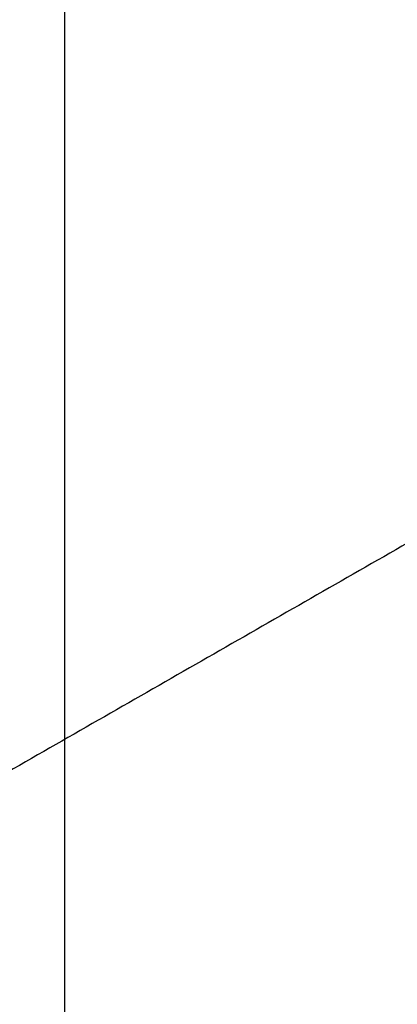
# Model space of a CAD drawing. Header units: millimetres. Extents: x -203 to 203, y 78 to 485.
# Tile 113 of 256: x -4.6571 to -4.5923, y 203.4609 to 203.6298. Entities that reach past the tile are written whole.
import ezdxf

# ---------------------------------------------------------------- set-up
doc = ezdxf.new("R2010")
doc.units = ezdxf.units.MM
doc.layers.add('Layer 01', color=18, linetype='Continuous', true_color=0x000000)

# ---------------------------------------------------------------- blocks, each defined once
blk = doc.blocks.new('10CP311BZ')
at = {"layer": 'Layer 01'}
blk.add_line((-3.22496216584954, 1.622452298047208, 8.963198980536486), (-3.22496216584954, 10.51387365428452, 8.963198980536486), dxfattribs=at)
at = {"layer": 'Layer 01', "extrusion": (0, -1, 0)}
blk.add_arc((0, 0, -9.399999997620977), 4.499999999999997, 134.9999998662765, 225.0000008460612, dxfattribs=at)
at = {"layer": 'Layer 01', "extrusion": (-0.5720614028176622, 0.70710678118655, 0.4156269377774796)}
blk.add_rational_spline([(-5.994720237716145, 11.06816297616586, -8.003957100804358), (-6.444661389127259, 10.50607387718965, -7.666964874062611), (-6.864658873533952, 9.946663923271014, -7.293316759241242), (-7.251735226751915, 9.393898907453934, -6.885661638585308)], [1, 0.9976369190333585, 0.9976369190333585, 1], degree=3, dxfattribs=at)
at = {"layer": 'Layer 01'}
for points in [[(-4.500000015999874, 9.525000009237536), (-4.770632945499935, 9.681250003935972), (-5.041265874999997, 9.837499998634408)], [(-3.21455130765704, 8.285320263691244, 8.967834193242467), (-2.708182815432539, 8.839609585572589, 9.193283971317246), (-2.201814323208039, 9.393898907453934, 9.418733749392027)]]:
    blk.add_open_spline(points, degree=2, dxfattribs=at)
blk = doc.blocks.new('CT311ABINT')
at = {"layer": 'Layer 01', "extrusion": (-0.1637859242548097, -0.984092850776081, 0.06881447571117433), "rotation": 0.6561814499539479}
blk.add_blockref('10CP311BZ', (-41.93200462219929, 85.8147011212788, -246.623976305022), dxfattribs=at)

msp = doc.modelspace()

# ---------------------------------------------------------------- block references
at = {"layer": 'Layer 01', "extrusion": (0, -1, 0)}
msp.add_blockref('CT311ABINT', (0, -17.71698113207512, -281.7169811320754), dxfattribs=at)

doc.saveas('drawing.dxf')
